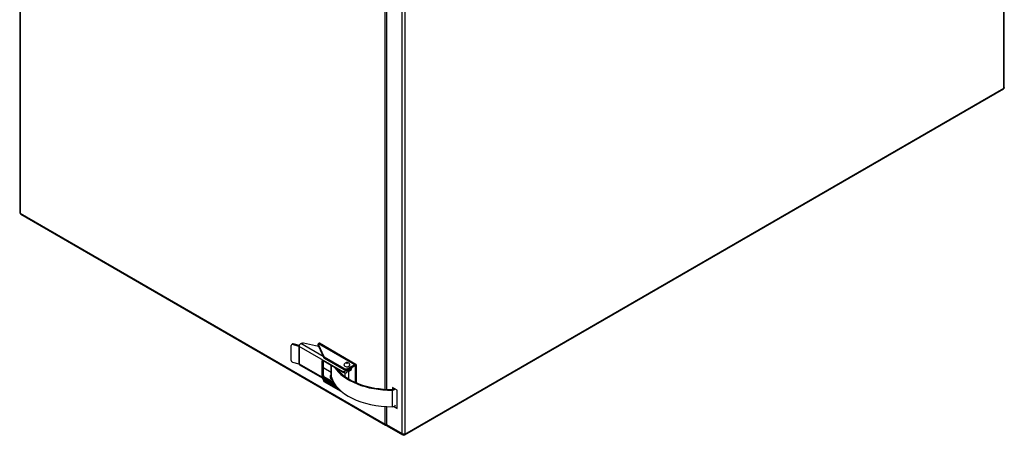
# Model space of a CAD drawing. Header units: millimetres. Extents: x 242 to 3657, y 247 to 3375.
# Tile 5 of 8: x 2686 to 3657, y 247 to 657. Entities that reach past the tile are written whole.
import ezdxf

# ---------------------------------------------------------------- set-up
doc = ezdxf.new("R2010")
doc.units = ezdxf.units.MM
for name, color, linetype in [('BURTA', 7, 'Continuous'), ('Domyślne', 7, 'Continuous'), ('DRZWI_ZEW_V', 7, 'Continuous'), ('OBUDOWA_V', 7, 'Continuous'), ('USZCZELKA_DRZWI_', 7, 'Continuous')]:
    doc.layers.add(name, color=color, linetype=linetype)

# ---------------------------------------------------------------- blocks, each defined once
blk = doc.blocks.new('SE5')
at = {"layer": 'BURTA', "color": 7, "linetype": 'Continuous'}
for p, q in [((2953.66, 321.21), (2953.66, 335.91)), ((2954.49, 337.27), (2953.86, 336.48)), ((2955.66, 337.55), (2955.02, 336.76)), ((2961.31, 335.07), (2955.02, 336.76)), ((2961.73, 335.92), (2955.66, 337.55)), ((2961.31, 335.07), (2961.31, 317.93)), ((2961.55, 334.97), (2961.52, 334.99)), ((2961.52, 334.99), (2961.52, 317.84)), ((3004.86, 309.98), (2961.55, 334.98)), ((2961.55, 334.98), (2961.55, 334.97)), ((2963.13, 337.72), (2963.66, 338.02)), ((2985.22, 324.97), (2963.13, 337.72)), ((2980.65, 334.82), (2965.82, 338.28)), ((2980.11, 337.32), (2980.11, 336.1)), ((2980.16, 337.1), (2985.73, 325.09)), ((2980.16, 337.1), (2980.16, 335.88)), ((2980.16, 335.88), (2985.73, 323.87)), ((2980.55, 337.94), (2980.55, 337.94)), ((2980.55, 337.94), (3016.47, 317.2)), ((3017.59, 317.31), (2981.67, 338.05)), ((2984.36, 320.74), (2985.06, 321.15)), ((2984.36, 305.72), (2984.36, 320.74)), ((2985.06, 321.15), (3004.86, 309.72)), ((2985.42, 306.33), (2985.42, 320.95)), ((2985.73, 323.87), (2985.73, 325.09)), ((2986.12, 324.7), (3005.67, 313.41)), ((2986.12, 324.7), (2986.12, 323.48)), ((2986.12, 323.48), (3005.67, 312.19)), ((2955.02, 319.62), (2961.31, 317.93)), ((2961.52, 317.84), (2961.55, 317.82)), ((2961.55, 317.82), (2961.55, 317.81)), ((2961.55, 317.81), (2996.95, 297.37)), ((2962.01, 316.79), (2997.93, 296.05)), ((2985.42, 314.11), (2985.71, 314.04)), ((2985.71, 314.04), (2993.2, 309.72)), ((2993.2, 316.45), (2993.2, 305.6)), ((2993.23, 305.33), (2993.23, 316.43)), ((2999.7, 311.84), (2999.7, 312.7)), ((3005.67, 312.19), (3005.67, 313.41)), ((3008.98, 311.25), (3008.2, 311.7)), ((3009.92, 313.41), (3016.47, 317.2)), ((3009.92, 312.19), (3016.47, 315.97)), ((3009.92, 313.41), (3009.92, 312.19)), ((3010.52, 311.8), (3012.06, 312.69)), ((3010.52, 311.8), (3010.52, 310.58)), ((3010.52, 310.58), (3012.06, 311.47)), ((3012.06, 312.69), (3012.06, 311.47)), ((3013.53, 313.51), (3013.53, 314.27)), ((3016.47, 315.97), (3016.99, 315.67)), ((3016.99, 299.61), (3016.99, 315.67)), ((3018.05, 299.15), (3018.05, 316.28)), ((2984.15, 304.01), (2985.73, 300.6)), ((2984.36, 305.72), (2985.42, 306.33)), ((2985.73, 301.82), (2984.93, 303.56)), ((2985.06, 304.49), (2986.12, 305.11)), ((2996.66, 297.8), (2985.06, 304.49)), ((2985.73, 300.6), (2985.73, 301.82)), ((2995.5, 299.69), (2986.12, 305.11)), ((3000.51, 293.12), (2986.12, 301.43)), ((2986.12, 301.43), (2986.12, 300.21)), ((2991.95, 305.03), (2991.95, 304.58)), ((3004.86, 309.98), (3004.86, 309.72)), ((3006.64, 309.12), (3006.64, 305.46)), ((3008.13, 309.06), (3008.13, 309.31)), ((3010.64, 302.85), (3010.64, 310.65)), ((3004.54, 289.58), (2986.12, 300.21)), ((3053.47, 275.6), (3053.47, 291.93))]:
    blk.add_line(p, q, dxfattribs=at)
for centre, major_axis, ratio, start_param, end_param in [((2955.02, 335.54), (1.17, -0.94), 0.739997, 2.109503, 3.680299), ((2955.66, 336.33), (1.17, -0.94), 0.739997, 2.109503, 3.141593), ((2961, 334.69), (0.737, 0), 0.57735, 0.785398, 1.134464), ((2963.13, 335.89), (-1.12, -1.94), 0.57735, 3.926991, 5.497787), ((2965.07, 337.21), (2, 0), 0.57735, 1.186824, 2.356194), ((2981.61, 337.32), (1.5, 0), 0.57735, 2.357945, 3.403392), ((2981.61, 336.1), (1.5, 0), 0.57735, 3.141593, 3.403392), ((2980.55, 336.11), (-1.12, -1.94), 0.57735, 3.141593, 3.925817), ((2955.02, 320.84), (-1.17, 0.94), 0.739997, 0.538706, 2.109503), ((2985.06, 320.33), (0.5, -0.866), 0.57735, 2.356194, 3.926991), ((2987.18, 325.32), (-1.5, 0), 0.57735, 0.261799, 0.785398), ((2987.18, 324.09), (-1.5, 0), 0.57735, 0.261799, 0.785398), ((2961, 317.54), (0.737, 0), 0.57735, 0.785398, 1.134464), ((2963.13, 318.73), (1.12, 1.94), 0.57735, 2.356194, 3.141593), ((3052.8, 326.68), (60.2, 0), 0.57735, 3.495028, 4.723533), ((3052.8, 326.68), (-59, 0), 0.57735, 0.399914, 1.581941), ((3008.64, 316.76), (3, 0), 0.57735, 2.884663, 6.283185), ((3007.8, 314.64), (-3, 0), 0.57735, 0.785398, 2.356194), ((3007.8, 313.41), (3, 0), 0.57735, 3.926991, 5.497787), ((3007.69, 313.44), (4, 0), 0.57735, 5.041242, 5.497787), ((3008.64, 316.76), (3, 0), 0.57735, 0, 0.259838), ((3008.53, 314.73), (-5, 0), 0.57735, 2.356194, 2.96558), ((3008.53, 313.51), (-5, 0), 0.57735, 2.356194, 3.141593), ((3016.47, 315.37), (-1.12, -1.94), 0.57735, 2.356194, 3.926991), ((3016.47, 315.37), (-0.368, -0.638), 0.57735, 2.356194, 3.926991), ((2985.06, 305.31), (0.5, -0.866), 0.57735, 3.926991, 5.497787), ((2986.12, 305.92), (0.5, -0.866), 0.57735, 3.926991, 5.497787), ((2987.18, 302.05), (-1.5, 0), 0.57735, 0.261799, 0.785398), ((2996.45, 305.03), (4.5, 0), 0.57735, 2.377806, 4.143407), ((2996.45, 305.11), (4.4, 0), 0.57735, 2.401842, 4.110478), ((2996.45, 304.58), (4.5, 0), 0.57735, 3.141593, 4.197165), ((2996.45, 305.6), (3.25, 0), 0.57735, 3.141593, 3.286727), ((3052.8, 310.35), (60.2, 0), 0.57735, 3.286727, 4.723533), ((3007.69, 311.35), (4, 0), 0.57735, 3.926991, 4.822656), ((3007.69, 312.21), (4, 0), 0.57735, 5.041242, 5.497787), ((2987.18, 300.82), (-1.5, 0), 0.57735, 0.261799, 0.785398), ((3053.43, 293.78), (-2, 0), 0.57735, 1.581941, 2.758486), ((3053.43, 293.78), (-3.2, 0), 0.57735, 1.581941, 2.60341), ((3053.43, 277.45), (-3.2, 0), 0.57735, 1.581941, 3.141593)]:
    blk.add_ellipse(centre, major_axis=major_axis, ratio=ratio, start_param=start_param, end_param=end_param, dxfattribs=at)
blk.add_ellipse((3008.64, 318.4), major_axis=(0.172, 0), ratio=0.57735, dxfattribs=at)
for points, knots in [([(3008.98, 311.25), (3008.78, 311.21), (3008.58, 311.16), (3008.17, 311.05), (3007.96, 310.99), (3007.57, 310.87), (3007.37, 310.81), (3007, 310.68), (3006.81, 310.62), (3006.29, 310.44), (3005.97, 310.33), (3005.52, 310.18), (3005.38, 310.13), (3005.11, 310.05), (3004.98, 310.01), (3004.86, 309.98)], [0, 0, 0, 0, 0.125, 0.125, 0.25, 0.25, 0.375, 0.375, 0.5, 0.5, 0.75, 0.75, 0.875, 0.875, 1, 1, 1, 1]), ([(3011.52, 317.22), (3011.38, 317.49), (3011.12, 317.97), (3010.43, 318.56), (3009.61, 318.95), (3008.58, 319.11), (3007.5, 318.91), (3006.55, 318.34), (3005.96, 317.72), (3005.82, 317.31), (3005.79, 317.2)], [0, 0, 0, 0, 0.11752, 0.241312, 0.362618, 0.494937, 0.666895, 0.809129, 0.955058, 1, 1, 1, 1]), ([(3008.98, 310.02), (3008.78, 309.99), (3008.58, 309.9), (3008.33, 309.71), (3008.26, 309.64), (3008.16, 309.49), (3008.13, 309.4), (3008.13, 309.31)], [0, 0, 0, 0, 0.5, 0.5, 0.75, 0.75, 1, 1, 1, 1])]:
    blk.add_open_spline(points, degree=3, knots=knots, dxfattribs=at)
at = {"layer": 'DRZWI_ZEW_V', "color": 7, "linetype": 'Continuous'}
for p, q in [((3656.5, 590.21), (3656.5, 1103.95)), ((3656.99, 590.9), (3656.99, 1104.64)), ((3063.23, 249.08), (3063.23, 762.81)), ((3065.64, 762.81), (3065.64, 249.08)), ((3047.82, 728.28), (3047.82, 292.74)), ((3065.29, 247.72), (3656.14, 588.86)), ((3065.64, 248.5), (3656.5, 589.64)), ((3656.5, 589.64), (3656.5, 590.21)), ((3058.07, 291.74), (3053.48, 294.39)), ((3053.48, 294.39), (3053.48, 292.62)), ((3053.97, 294.1), (3053.97, 292.66)), ((3058.07, 273.77), (3058.07, 291.74)), ((3047.82, 275.71), (3047.82, 257.98)), ((3054.67, 275.74), (3058.07, 273.77)), ((3055.3, 275.94), (3058.07, 274.35)), ((3047.82, 257.98), (3063.23, 249.08)), ((3048.17, 257.2), (3063.59, 248.3)), ((3048.31, 256.87), (3048.52, 256.99)), ((3048.31, 256.3), (3048.31, 256.87)), ((3063.73, 247.97), (3048.31, 256.87)), ((3063.73, 247.4), (3048.31, 256.3)), ((3063.9, 248.84), (3063.59, 248.3)), ((3064.15, 248.22), (3063.73, 247.97)), ((3063.73, 247.4), (3063.73, 247.97)), ((3064.44, 247.81), (3063.73, 247.4)), ((3064.44, 248.05), (3064.44, 247.81)), ((3065.14, 248.88), (3065.14, 248.79)), ((3065.64, 249.08), (3065.64, 248.5))]:
    blk.add_line(p, q, dxfattribs=at)
for centre, major_axis, start_param, end_param in [((3655.29, 590.33), (-0.85, 1.47), 3.141593, 3.926991), ((3655.29, 590.9), (-1.7, 0), 2.356194, 3.141593), ((3049.02, 258.67), (0.85, 1.47), 2.356194, 3.141593), ((3064.44, 249.77), (1.7, 0), 3.926991, 5.497787), ((3064.44, 249.77), (-0.85, -1.47), 5.497787, 6.283185), ((3064.44, 249.2), (-0.85, 1.47), 2.356194, 3.926991)]:
    blk.add_ellipse(centre, major_axis=major_axis, ratio=0.57735, start_param=start_param, end_param=end_param, dxfattribs=at)
blk.add_open_spline([(3064.4, 248.4), (3064.25, 248.31), (3064.1, 248.25), (3063.82, 248.21), (3063.69, 248.24), (3063.59, 248.3)], degree=3, knots=[0, 0, 0, 0, 0.5, 0.5, 1, 1, 1, 1], dxfattribs=at)
at = {"layer": 'OBUDOWA_V', "color": 7, "linetype": 'Continuous'}
for p, q in [((2685.9, 981.47), (2685.9, 467.08)), ((2686.49, 980.66), (2686.49, 466.26)), ((3046.4, 292.82), (3046.4, 728.35)), ((2686.49, 466.26), (3046.4, 258.46)), ((2686.9, 465.35), (3046.82, 257.55)), ((3046.4, 258.46), (3046.4, 275.79)), ((3047.85, 257.67), (3047.82, 257.65))]:
    blk.add_line(p, q, dxfattribs=at)
for centre, major_axis, start_param, end_param in [((2687.9, 467.08), (2, 0), 3.141593, 3.926991), ((2687.9, 467.08), (1, 1.73), 2.356194, 3.141593), ((3047.82, 259.28), (1, 1.73), 2.356194, 3.926991), ((3047.82, 259.28), (2, 0), 3.926991, 4.712389)]:
    blk.add_ellipse(centre, major_axis=major_axis, ratio=0.57735, start_param=start_param, end_param=end_param, dxfattribs=at)
at = {"layer": 'USZCZELKA_DRZWI_', "color": 7, "linetype": 'Continuous'}
for p, q in [((3656.71, 589.51), (3656.47, 589.38)), ((3656.71, 590.36), (3656.71, 589.51)), ((3064.07, 248.26), (3064.86, 247.81)), ((3064.86, 247.81), (3064.86, 248.82))]:
    blk.add_line(p, q, dxfattribs=at)

msp = doc.modelspace()

# ---------------------------------------------------------------- block references
at = {"layer": 'Domyślne'}
msp.add_blockref('SE5', (0, 0), dxfattribs=at)

doc.saveas('drawing.dxf')
